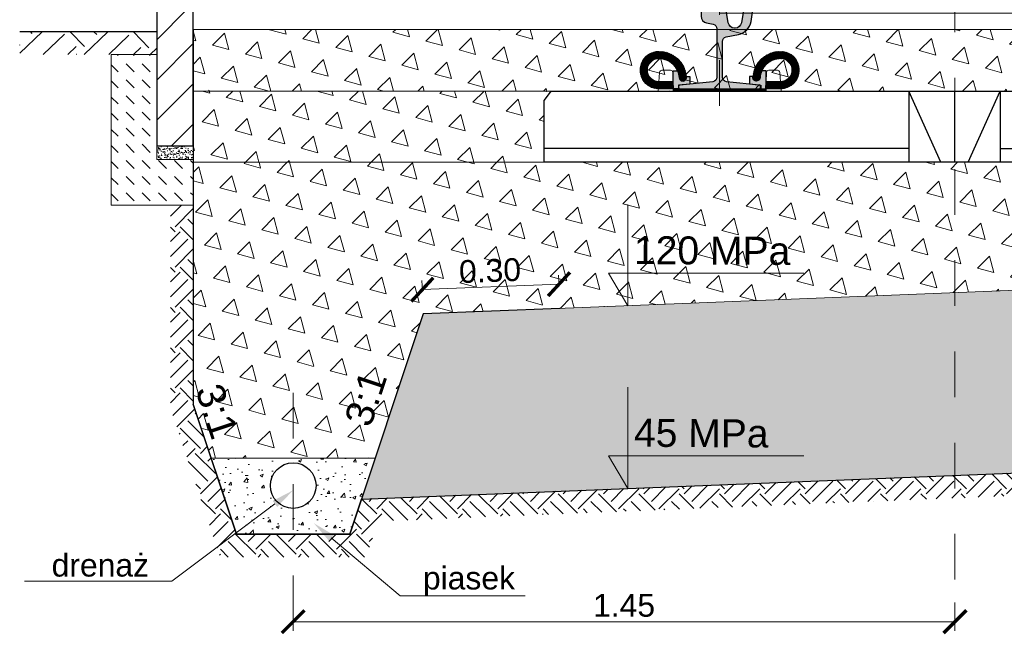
# Model space of a CAD drawing. Header units: feet. Extents: x 210.7 to 255.4, y -209.3 to -191.9.
# Tile 7 of 25: x 220.7 to 222.8, y -205.2 to -203.8. Entities that reach past the tile are written whole.
import ezdxf
from ezdxf import colors
from ezdxf.entities.mleader import LeaderData, LeaderLine
from ezdxf.math import Vec2, Vec3

# ---------------------------------------------------------------- set-up
doc = ezdxf.new("R2010")
doc.units = ezdxf.units.FT
doc.header["$MEASUREMENT"] = 0
doc.header["$PDMODE"] = 34
doc.linetypes.add('DASHDOT2', pattern=[12.7, 6.35, -3.175, 0, -3.175])
for name, color, linetype, lineweight in [('BETON kresk', 8, 'Continuous', 9), ('Drenaż', 4, 'Continuous', 25), ('Geowłóknina', 160, 'Continuous', 30), ('Kruszywo', 42, 'Continuous', 15), ('Miesz_niezw', 251, 'Continuous', 9), ('Mieszanka_niezw_0_315', 44, 'Continuous', 15), ('Opis', 7, 'Continuous', 15), ('Osie', 1, 'DASHDOT2', 13), ('oś-szyny', 1, 'DASHDOT2', 0), ('Podkład', 7, 'Continuous', 30), ('Podlew ciągły z poliuretanu', 1, 'Continuous', 9), ('Podsypka cementowo-piaskowa', 251, 'Continuous', 15), ('Podłoże gruntowe', 7, 'Continuous', 13), ('Sb3', 7, 'Continuous', 15), ('sb4', 7, 'Continuous', 15), ('Wymiar', 7, 'Continuous', 15)]:
    doc.layers.add(name, color=color, linetype=linetype, lineweight=lineweight)
for name, color, linetype in [('beton obram', 7, 'Continuous'), ('Podkadka sprężysta', 1, 'Continuous'), ('Szyna', 7, 'Continuous')]:
    doc.layers.add(name, color=color, linetype=linetype)
doc.layers.add('brudnopis', color=50, linetype='Continuous', lineweight=30, plot=False)
doc.styles.add('opis', font='arial.ttf', dxfattribs={"height": 0.05})
doc.styles.add('Opis_1_25', font='arial.ttf', dxfattribs={"height": 0.05})
doc.dimstyles.new('1_25_DK$0', dxfattribs={"dimtxt": 0.05, "dimasz": 0.05, "dimexe": 0.02, "dimexo": 0.05, "dimgap": 0.01, "dimtad": 1, "dimdec": 3, "dimzin": 3, "dimdsep": 46, "dimtxsty": 'Opis_1_25', "dimblk": 'ARCHTICK', "dimcen": 0.05, "dimclrd": 256, "dimclre": 256, "dimazin": 3, "dimtfac": 1, "dimtdec": 3, "dimtofl": 0, "dimtmove": 0, "dimatfit": 3, "dimldrblk": 'ARCHTICK', "dimfxl": 1, "dimfrac": 2, "dimtolj": 1, "dimtzin": 3, "dimlwd": -1, "dimlwe": -1, "dimarcsym": 0})
pattern_1 = [(49.99999999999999, (-12.66699392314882, -99.2298174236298), (0.07172601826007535, -0.006275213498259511), [0.0075, -0.0825]), (355, (-12.66699392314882, -99.2298174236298), (-0.0138751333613, 0.07521921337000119), [0.006, -0.066]), (100.45144446, (-12.66101675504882, -99.23034035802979), (0.0578508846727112, 0.06894399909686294), [0.006374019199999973, -0.07011421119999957]), (46.18420000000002, (-12.66699392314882, -99.2098174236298), (0.1067241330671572, -0.01655192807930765), [0.01124999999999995, -0.1237499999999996]), (96.63563549, (-12.65810024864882, -99.21119675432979), (0.09346619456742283, 0.09741186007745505), [0.0095610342, -0.105171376]), (351.1841639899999, (-12.66699392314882, -99.2098174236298), (0.09346619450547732, 0.09741186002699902), [0.009000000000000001, -0.0990000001]), (21, (-12.65699392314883, -99.2148174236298), (0.05969070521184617, -0.04026188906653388), [0.0075, -0.0825]), (326.0000000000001, (-12.65699392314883, -99.2148174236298), (0.02433153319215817, 0.0725150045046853), [0.006, -0.066]), (71.45144474, (-12.65201969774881, -99.21817258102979), (0.08402223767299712, 0.03225311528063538), [0.006374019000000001, -0.0701142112]), (37.50000000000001, (-12.66699392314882, -99.2298174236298), (0.001215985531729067, 0.03328938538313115), [0, -0.0652, 0, -0.067, 0, -0.06625]), (7.499999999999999, (-12.66699392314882, -99.2298174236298), (0.02630695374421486, 0.03944117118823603), [0, -0.0382, 0, -0.0637, 0, -0.02525]), (327.5, (-12.68929392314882, -99.2298174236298), (0.0533822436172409, -0.002255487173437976), [0, -0.025, 0, -0.078, 0, -0.1035]), (317.5, (-12.69929392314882, -99.2298174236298), (0.05831861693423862, 0.01001049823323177), [0, -0.0325, 0, -0.0518, 0, -0.0735])]
pattern_2 = [(105, (0.0009048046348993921, -3.755824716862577), (-0.07244443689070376, 0.01941142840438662), [0.03750000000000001, -0.03750000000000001]), (165, (0.0009048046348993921, -3.755824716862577), (-0.05303300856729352, -0.05303300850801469), [0.03750000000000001, -0.03750000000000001]), (45, (-0.03531741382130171, -3.746119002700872), (-0.01941142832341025, 0.07244443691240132), [0.03750000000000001, -0.03750000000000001])]

# ---------------------------------------------------------------- blocks, each defined once
blk = doc.blocks.new('_ArchTick')
at = {"color": 0, "linetype": 'ByBlock', "lineweight": 0, "const_width": 0.15}
blk.add_lwpolyline([(-0.5, -0.5), (0.5, 0.5)], dxfattribs=at)
blk = doc.blocks.new('*D38')
at = {"layer": 'DEFPOINTS', "color": 0, "lineweight": 70, "transparency": 16777216}
for p in [(221.2761956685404, -205.0726827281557), (222.7270997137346, -205.0726827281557), (221.2761956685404, -205.1650558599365)]:
    blk.add_point(p, dxfattribs=at)
at = {"layer": 'Wymiar', "transparency": 16777216}
for p, q in [((221.2761956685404, -205.1226827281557), (221.2761956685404, -205.1850558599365)), ((222.7270997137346, -205.1226827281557), (222.7270997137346, -205.1850558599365)), ((222.7270997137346, -205.1650558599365), (221.2761956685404, -205.1650558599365))]:
    blk.add_line(p, q, dxfattribs=at)
at = {"layer": 'Wymiar', "transparency": 16777216, "xscale": 0.05, "yscale": 0.05, "zscale": 0.05, "rotation": 180}
blk.add_blockref('_ArchTick', (221.2761956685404, -205.1650558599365), dxfattribs=at)
at = {"layer": 'Wymiar', "transparency": 16777216, "xscale": 0.05, "yscale": 0.05, "zscale": 0.05}
blk.add_blockref('_ArchTick', (222.7270997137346, -205.1650558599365), dxfattribs=at)
at = {"layer": 'Wymiar', "color": 0, "transparency": 16777216, "insert": (222.0016476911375, -205.1295272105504), "char_height": 0.05, "attachment_point": 5, "style": 'Opis_1_25'}
blk.add_mtext('\\A1;1.45', dxfattribs=at)
blk = doc.blocks.new('PS-60R2-SB4-1800')
h = blk.add_hatch(color=251)
edge = h.paths.add_edge_path()
edge.add_arc((-64.85020978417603, 18.20540894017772), 4.499999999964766, 4.328325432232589, 24.187061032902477, ccw=False)
edge.add_arc((-59.5653256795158, 18.60540894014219), 0.8000000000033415, 184.3283254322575, 364.3283254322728)
edge.add_arc((-64.85020978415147, 18.2054089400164), 6.099999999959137, 4.328325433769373, 5.518464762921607)
edge.add_line((-58.77848170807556, 18.79202480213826), (-58.02596563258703, 18.79189964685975))
edge.add_line((-58.02596563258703, 18.79189964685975), (-58.01851709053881, 17.15335696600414))
edge.add_line((-58.01851709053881, 17.15335696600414), (-60.51127112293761, 16.90517299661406))
edge.add_line((-60.51127112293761, 16.90517299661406), (-60.51143550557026, 16.10521954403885))
edge.add_line((-60.51143550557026, 16.10521954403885), (-61.65020978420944, 16.1054089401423))
edge.add_line((-61.65020978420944, 16.1054089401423), (-61.70545377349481, 17.70880618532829))
edge.add_line((-61.70545377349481, 17.70880618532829), (-61.70506451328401, 20.04929525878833))
edge.add_line((-61.70506451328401, 20.04929525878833), (-60.74525279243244, 20.04913562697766))
h = blk.add_hatch(color=251)
edge = h.paths.add_edge_path()
edge.add_arc((-38.14976804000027, 18.20942884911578), 4.499999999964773, 155.8129389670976, 175.6716745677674)
edge.add_arc((-43.43465214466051, 18.60942884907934), 0.8000000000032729, 175.6716745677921, 355.6716745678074, ccw=False)
edge.add_arc((-38.14976804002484, 18.20942884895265), 6.099999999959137, 174.4815352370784, 175.6716745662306, ccw=False)
edge.add_line((-44.22149611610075, 18.7960447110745), (-44.97401219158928, 18.79591955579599))
edge.add_line((-44.97401219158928, 18.79591955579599), (-44.9814607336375, 17.15737687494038))
edge.add_line((-44.9814607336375, 17.15737687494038), (-42.4887067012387, 16.90919290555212))
edge.add_line((-42.4887067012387, 16.90919290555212), (-42.48854231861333, 16.10923945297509))
edge.add_line((-42.48854231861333, 16.10923945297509), (-41.34976803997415, 16.10942884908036))
edge.add_line((-41.34976803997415, 16.10942884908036), (-41.29452405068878, 17.71282609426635))
edge.add_line((-41.29452405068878, 17.71282609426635), (-41.2949133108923, 20.0533151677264))
edge.add_line((-41.2949133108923, 20.0533151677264), (-42.25472503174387, 20.05315553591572))
h = blk.add_hatch(color=251)
edge = h.paths.add_edge_path()
edge.add_arc((38.14985109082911, 18.20942884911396), 4.499999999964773, 4.328325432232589, 24.18706103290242, ccw=False)
edge.add_arc((43.43473519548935, 18.60942884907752), 0.8000000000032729, 184.3283254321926, 364.3283254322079)
edge.add_arc((38.14985109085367, 18.20942884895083), 6.099999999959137, 4.328325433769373, 5.518464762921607)
edge.add_line((44.22157916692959, 18.79604471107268), (44.97409524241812, 18.79591955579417))
edge.add_line((44.97409524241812, 18.79591955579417), (44.98154378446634, 17.15737687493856))
edge.add_line((44.98154378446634, 17.15737687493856), (42.48878975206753, 16.9091929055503))
edge.add_line((42.48878975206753, 16.9091929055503), (42.48862536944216, 16.10923945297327))
edge.add_line((42.48862536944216, 16.10923945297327), (41.34985109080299, 16.10942884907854))
edge.add_line((41.34985109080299, 16.10942884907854), (41.29460710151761, 17.71282609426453))
edge.add_line((41.29460710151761, 17.71282609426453), (41.29499636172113, 20.05331516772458))
edge.add_line((41.29499636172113, 20.05331516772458), (42.25480808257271, 20.0531555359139))
h = blk.add_hatch(color=251)
edge = h.paths.add_edge_path()
edge.add_arc((64.85029283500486, 18.2054089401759), 4.499999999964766, 155.8129389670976, 175.6716745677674)
edge.add_arc((59.56540873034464, 18.60540894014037), 0.8000000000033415, 175.6716745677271, 355.67167456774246, ccw=False)
edge.add_arc((64.85029283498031, 18.20540894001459), 6.099999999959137, 174.4815352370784, 175.6716745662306, ccw=False)
edge.add_line((58.77856475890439, 18.79202480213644), (58.02604868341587, 18.79189964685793))
edge.add_line((58.02604868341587, 18.79189964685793), (58.01860014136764, 17.15335696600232))
edge.add_line((58.01860014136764, 17.15335696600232), (60.51135417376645, 16.90517299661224))
edge.add_line((60.51135417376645, 16.90517299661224), (60.5115185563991, 16.10521954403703))
edge.add_line((60.5115185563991, 16.10521954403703), (61.65029283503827, 16.10540894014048))
edge.add_line((61.65029283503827, 16.10540894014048), (61.70553682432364, 17.70880618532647))
edge.add_line((61.70553682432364, 17.70880618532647), (61.70514756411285, 20.04929525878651))
edge.add_line((61.70514756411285, 20.04929525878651), (60.74533584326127, 20.04913562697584))
at = {"layer": 'Podkadka sprężysta'}
h = blk.add_hatch(dxfattribs=at)
h.set_pattern_fill('ANSI37', color=256, angle=0.009529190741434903, style=0)
h.set_pattern_definition([(45.00952919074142, (-51.49991694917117, 15.60774071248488), (-0.08840304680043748, 0.08837364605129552), []), (135.0095291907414, (-51.49991694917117, 15.60774071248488), (-0.08837364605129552, -0.08840304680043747), [])])
h.paths.add_polyline_path([(-61.63283859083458, 15.60605544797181), (-61.65020978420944, 16.1054089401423), (-41.34976803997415, 16.10942884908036), (-41.36699530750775, 15.60942597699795)])
h = blk.add_hatch(dxfattribs=at)
h.set_pattern_fill('ANSI37', color=256, scale=100, style=0)
h.set_pattern_definition([(134.9904708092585, (51.5, 15.60774071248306), (0.08840304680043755, 0.08837364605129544), []), (44.99047080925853, (51.5, 15.60774071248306), (0.08837364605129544, -0.08840304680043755), [])])
h.paths.add_polyline_path([(61.63292164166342, 15.60605544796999), (61.65029283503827, 16.10540894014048), (41.34985109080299, 16.10942884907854), (41.36707835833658, 15.60942597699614)])
at = {"layer": 'sb4'}
h = blk.add_hatch(dxfattribs=at)
h.set_pattern_fill('ANSI31', color=256, angle=0.009529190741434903, style=0)
h.set_pattern_definition([(134.9904708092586, (-92.79758262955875, -4.70838610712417), (0.08840304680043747, 0.08837364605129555), [])])
edge = h.paths.add_edge_path()
edge.add_line((-61.65020978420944, 16.1054089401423), (-64.85020978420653, 16.1054089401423))
edge.add_arc((-64.8502097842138, 20.20540894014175), 4.099999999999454, 90.00000000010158, 270.00000000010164, ccw=False)
edge.add_arc((-64.85020978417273, 18.20540894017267), 6.099999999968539, 4.328325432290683, 90.00000000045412, ccw=False)
edge.add_arc((-59.5653256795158, 18.60540894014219), 0.8000000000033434, -175.67167456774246, 4.328325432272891, ccw=False)
edge.add_arc((-64.85020978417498, 18.20540894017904), 4.499999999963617, 4.328325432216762, 90.00000000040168)
edge.add_arc((-64.85020978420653, 20.20540894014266), 2.5, 90, 270)
edge.add_line((-64.85020978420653, 17.70540894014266), (-61.70580229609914, 17.70347502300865))
edge.add_line((-61.70580229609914, 17.70347502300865), (-61.65020978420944, 16.1054089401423))
h = blk.add_hatch(dxfattribs=at)
h.set_pattern_fill('ANSI31', color=256, angle=0.009529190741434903, style=0)
h.set_pattern_definition([(45.00952919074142, (-10.20239519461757, -4.704366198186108), (-0.08840304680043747, 0.08837364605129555), [])])
edge = h.paths.add_edge_path()
edge.add_line((-41.34976803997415, 16.10942884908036), (-38.14976803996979, 16.10942884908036))
edge.add_arc((-38.14976803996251, 20.2094288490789), 4.099999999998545, 269.9999999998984, 449.9999999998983)
edge.add_arc((-38.14976804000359, 18.20942884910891), 6.099999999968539, 89.99999999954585, 175.6716745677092)
edge.add_arc((-43.43465214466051, 18.60942884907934), 0.8000000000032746, 175.6716745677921, 355.6716745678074)
edge.add_arc((-38.14976804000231, 18.20942884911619), 4.499999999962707, 89.9999999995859, 175.6716745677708, ccw=False)
edge.add_arc((-38.14976803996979, 20.2094288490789), 2.5, -90, 90, ccw=False)
edge.add_line((-38.14976803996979, 17.7094288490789), (-41.29470646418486, 17.70753173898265))
edge.add_line((-41.29470646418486, 17.70753173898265), (-41.34976803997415, 16.10942884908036))
h = blk.add_hatch(dxfattribs=at)
h.set_pattern_fill('ANSI31', color=256, angle=0.009529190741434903, style=0)
h.set_pattern_definition([(134.9904708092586, (10.2024782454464, -4.704366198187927), (0.08840304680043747, 0.08837364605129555), [])])
edge = h.paths.add_edge_path()
edge.add_line((41.34985109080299, 16.10942884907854), (38.14985109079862, 16.10942884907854))
edge.add_arc((38.14985109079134, 20.20942884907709), 4.099999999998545, 90.00000000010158, 270.00000000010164, ccw=False)
edge.add_arc((38.14985109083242, 18.20942884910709), 6.099999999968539, 4.328325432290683, 90.00000000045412, ccw=False)
edge.add_arc((43.43473519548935, 18.60942884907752), 0.8000000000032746, -175.67167456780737, 4.328325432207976, ccw=False)
edge.add_arc((38.14985109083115, 18.20942884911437), 4.499999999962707, 4.328325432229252, 90.00000000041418)
edge.add_arc((38.14985109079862, 20.20942884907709), 2.5, 90, 270)
edge.add_line((38.14985109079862, 17.70942884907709), (41.29478951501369, 17.70753173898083))
edge.add_line((41.29478951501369, 17.70753173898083), (41.34985109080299, 16.10942884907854))
h = blk.add_hatch(dxfattribs=at)
h.set_pattern_fill('ANSI31', color=256, angle=0.009529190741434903, style=0)
h.set_pattern_definition([(45.00952919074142, (92.79766568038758, -4.708386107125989), (-0.08840304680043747, 0.08837364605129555), [])])
edge = h.paths.add_edge_path()
edge.add_line((61.65029283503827, 16.10540894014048), (64.85029283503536, 16.10540894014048))
edge.add_arc((64.85029283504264, 20.20540894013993), 4.099999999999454, 269.9999999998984, 449.9999999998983)
edge.add_arc((64.85029283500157, 18.20540894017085), 6.099999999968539, 89.9999999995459, 175.6716745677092)
edge.add_arc((59.56540873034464, 18.60540894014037), 0.8000000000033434, 175.6716745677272, 355.6716745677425)
edge.add_arc((64.85029283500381, 18.20540894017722), 4.499999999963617, 89.99999999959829, 175.6716745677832, ccw=False)
edge.add_arc((64.85029283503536, 20.20540894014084), 2.5, -90, 90, ccw=False)
edge.add_line((64.85029283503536, 17.70540894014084), (61.70588534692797, 17.70347502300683))
edge.add_line((61.70588534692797, 17.70347502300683), (61.65029283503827, 16.10540894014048))
at = {"layer": 'Szyna'}
h = blk.add_hatch(color=256, dxfattribs=at)
edge = h.paths.add_edge_path()
edge.add_arc((-54.07513544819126, 32.0297057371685), 1.499999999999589, 180.0000026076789, 258.6900701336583)
edge.add_line((-54.36930958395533, 30.5588347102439), (-52.90401923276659, 30.26577670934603))
edge.add_arc((-53.10013532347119, 29.28519602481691), 0.9999999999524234, 2.595729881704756e-06, 78.69007012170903, ccw=False)
edge.add_line((-52.10013532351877, 29.28519607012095), (-52.10013483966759, 18.64498753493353))
edge.add_arc((-53.10013483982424, 18.64498748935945), 1.000000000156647, -84.2894042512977, 2.611202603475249e-06, ccw=False)
edge.add_line((-53.00063107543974, 17.64995030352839), (-60.22998587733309, 16.92701449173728))
edge.add_arc((-60.20013474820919, 16.62850333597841), 0.3000000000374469, 95.71059571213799, 180.0000025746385)
edge.add_line((-60.50013474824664, 16.62850332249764), (-60.5001347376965, 16.3999995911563))
edge.add_arc((-60.20013473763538, 16.39999960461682), 0.3000000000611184, 180.0000025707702, 270.0000025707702)
edge.add_line((-60.20013472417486, 16.09999960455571), (-42.80013472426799, 16.1000003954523))
edge.add_arc((-42.80013473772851, 16.40000039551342), 0.3000000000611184, 270.0000025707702, 360.0000025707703)
edge.add_line((-42.50013473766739, 16.40000040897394), (-42.50013474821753, 16.62850414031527))
edge.add_arc((-42.80013474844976, 16.62850412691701), 0.3000000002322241, 2.558879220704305e-06, 84.28940942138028)
edge.add_line((-42.77028364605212, 16.92701528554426), (-49.99963851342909, 17.64995044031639))
edge.add_arc((-49.90013483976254, 18.64498763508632), 1.000000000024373, 180.0000026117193, 264.28940947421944, ccw=False)
edge.add_line((-50.90013483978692, 18.64498758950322), (-50.90013519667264, 26.49519612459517))
edge.add_arc((-49.90013519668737, 26.49519617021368), 0.9999999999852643, 101.30993508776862, 180.0000026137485, ccw=False)
edge.add_line((-50.0962513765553, 27.47577683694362), (-47.38879003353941, 28.0172692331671))
edge.add_arc((-48.07519666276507, 31.44930156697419), 3.500000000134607, 281.3099350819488, 350.5376803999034)
edge.add_line((-44.6228179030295, 30.87390526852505), (-44.28216873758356, 32.91780083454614))
edge.add_arc((-44.77536570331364, 33.00000030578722), 0.5000000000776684, 350.5376803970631, 450.000002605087)
edge.add_line((-44.77536572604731, 33.50000030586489), (-45.99262867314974, 33.50000025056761))
edge.add_arc((-45.99262865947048, 33.20000025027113), 0.3000000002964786, 90.00000261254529, 170.5376804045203)
edge.add_line((-46.28854683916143, 33.24931993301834), (-46.7379117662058, 30.55312961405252))
edge.add_arc((-48.09913539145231, 30.78000015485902), 1.380000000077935, 270.0000025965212, 350.5376803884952, ccw=False)
edge.add_line((-48.09913532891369, 29.40000015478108), (-48.25113532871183, 29.40000014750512))
edge.add_arc((-48.2511353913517, 30.78000014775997), 1.380000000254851, 189.4623248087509, 270.00000260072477, ccw=False)
edge.add_line((-49.61235899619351, 30.55312948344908), (-49.98892671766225, 32.81253518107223))
edge.add_arc((-51.27123880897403, 32.59881643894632), 1.300000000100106, 9.462324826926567, 76.81804508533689)
edge.add_arc((-52.79913517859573, 26.07535626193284), 7.999999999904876, 76.81804506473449, 86.81323531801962)
edge.add_arc((-54.02213417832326, 4.109376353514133), 29.99999999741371, 86.81323532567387, 90.3828454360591)
edge.add_arc((-54.16913517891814, 26.10888522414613), 8.000000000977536, 90.38284543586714, 96.93827769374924)
edge.add_arc((-55.07513551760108, 33.55396167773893), 0.500000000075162, 96.93827769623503, 180.000002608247)
edge.add_line((-55.57513551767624, 33.55396165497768), (-55.57513544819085, 32.02970566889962))
h = blk.add_hatch(color=256, dxfattribs=at)
edge = h.paths.add_edge_path()
edge.add_arc((54.0752184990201, 32.02970573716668), 1.499999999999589, 281.30992986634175, 359.99999739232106, ccw=False)
edge.add_line((54.36939263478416, 30.55883471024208), (52.90410228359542, 30.26577670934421))
edge.add_arc((53.10021837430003, 29.28519602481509), 0.9999999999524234, 101.3099298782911, 179.99999740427)
edge.add_line((52.10021837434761, 29.28519607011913), (52.10021789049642, 18.64498753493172))
edge.add_arc((53.10021789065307, 18.64498748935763), 1.000000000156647, 179.9999973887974, 264.2894042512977)
edge.add_line((53.00071412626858, 17.64995030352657), (60.23006892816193, 16.92701449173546))
edge.add_arc((60.20021779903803, 16.62850333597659), 0.3000000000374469, -2.574638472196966e-06, 84.289404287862, ccw=False)
edge.add_line((60.50021779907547, 16.62850332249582), (60.50021778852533, 16.39999959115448))
edge.add_arc((60.20021778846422, 16.399999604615), 0.3000000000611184, 269.9999974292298, 359.9999974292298, ccw=False)
edge.add_line((60.20021777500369, 16.09999960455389), (42.80021777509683, 16.10000039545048))
edge.add_arc((42.80021778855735, 16.4000003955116), 0.3000000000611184, 179.9999974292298, 269.9999974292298, ccw=False)
edge.add_line((42.50021778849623, 16.40000040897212), (42.50021779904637, 16.62850414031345))
edge.add_arc((42.80021779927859, 16.62850412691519), 0.3000000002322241, 95.71059057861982, 179.9999974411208, ccw=False)
edge.add_line((42.77036669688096, 16.92701528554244), (49.99972156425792, 17.64995044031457))
edge.add_arc((49.90021789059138, 18.6449876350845), 1.000000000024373, 275.7105905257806, 359.9999973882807)
edge.add_line((50.90021789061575, 18.6449875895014), (50.90021824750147, 26.49519612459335))
edge.add_arc((49.90021824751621, 26.49519617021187), 0.9999999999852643, 359.9999973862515, 438.6900649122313)
edge.add_line((50.09633442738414, 27.4757768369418), (47.38887308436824, 28.01726923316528))
edge.add_arc((48.0752797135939, 31.44930156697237), 3.500000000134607, 189.4623196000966, 258.69006491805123, ccw=False)
edge.add_line((44.62290095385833, 30.87390526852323), (44.2822517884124, 32.91780083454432))
edge.add_arc((44.77544875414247, 33.0000003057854), 0.5000000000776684, 89.99999739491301, 189.4623196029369, ccw=False)
edge.add_line((44.77544877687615, 33.50000030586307), (45.99271172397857, 33.50000025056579))
edge.add_arc((45.99271171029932, 33.20000025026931), 0.3000000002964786, 9.462319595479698, 89.99999738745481, ccw=False)
edge.add_line((46.28862988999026, 33.24931993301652), (46.73799481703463, 30.5531296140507))
edge.add_arc((48.09921844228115, 30.7800001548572), 1.380000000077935, 189.4623196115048, 269.9999974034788)
edge.add_line((48.09921837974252, 29.40000015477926), (48.25121837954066, 29.40000014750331))
edge.add_arc((48.25121844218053, 30.78000014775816), 1.380000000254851, 269.9999973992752, 350.5376751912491)
edge.add_line((49.61244204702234, 30.55312948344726), (49.98900976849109, 32.81253518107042))
edge.add_arc((51.27132185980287, 32.5988164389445), 1.300000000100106, 103.1819549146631, 170.5376751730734, ccw=False)
edge.add_arc((52.79921822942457, 26.07535626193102), 7.999999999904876, 93.18676468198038, 103.18195493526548, ccw=False)
edge.add_arc((54.02221722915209, 4.109376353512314), 29.99999999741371, 89.61715456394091, 93.18676467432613, ccw=False)
edge.add_arc((54.16921822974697, 26.10888522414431), 8.000000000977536, 83.06172230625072, 89.61715456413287, ccw=False)
edge.add_arc((55.07521856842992, 33.55396167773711), 0.500000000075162, -2.6082469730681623e-06, 83.06172230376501, ccw=False)
edge.add_line((55.57521856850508, 33.55396165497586), (55.57521849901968, 32.0297056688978))
for p, q in [((-61.63283859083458, 15.60605544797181), (-64.95012177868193, 15.60550373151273)), ((-60.51162242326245, 16.90321591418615), (-60.51145789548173, 16.10624195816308)), ((-42.4887067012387, 16.90919290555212), (-42.48854231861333, 16.10923945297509)), ((42.48878975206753, 16.9091929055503), (42.48862536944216, 16.10923945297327)), ((60.51170547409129, 16.90321591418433), (60.51154094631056, 16.10624195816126))]:
    blk.add_line(p, q)
for points in [[(-60.74525279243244, 20.04913562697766, -0.08686759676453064), (-60.36304403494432, 18.54503158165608, 1.000000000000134), (-58.76760732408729, 18.66578629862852, 0.005193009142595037), (-58.77848170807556, 18.79202480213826), (-58.02596563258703, 18.79189964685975), (-58.01851709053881, 17.15335696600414), (-60.51127112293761, 16.90517299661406), (-60.51143550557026, 16.10521954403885), (-61.65020978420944, 16.1054089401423), (-61.70545377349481, 17.70880618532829), (-61.70506451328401, 20.04929525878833)], [(-42.25472503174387, 20.05315553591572, 0.08686759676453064), (-42.63693378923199, 18.54905149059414, -1.000000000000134), (-44.23237050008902, 18.66980620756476, -0.005193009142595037), (-44.22149611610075, 18.7960447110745), (-44.97401219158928, 18.79591955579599), (-44.9814607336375, 17.15737687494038), (-42.4887067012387, 16.90919290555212), (-42.48854231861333, 16.10923945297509), (-41.34976803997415, 16.10942884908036), (-41.29452405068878, 17.71282609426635), (-41.2949133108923, 20.0533151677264)], [(42.25480808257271, 20.0531555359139, -0.08686759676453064), (42.63701684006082, 18.54905149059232, 1.000000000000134), (44.23245355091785, 18.66980620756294, 0.005193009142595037), (44.22157916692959, 18.79604471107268), (44.97409524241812, 18.79591955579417), (44.98154378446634, 17.15737687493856), (42.48878975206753, 16.9091929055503), (42.48862536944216, 16.10923945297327), (41.34985109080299, 16.10942884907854), (41.29460710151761, 17.71282609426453), (41.29499636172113, 20.05331516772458)], [(60.74533584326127, 20.04913562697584, 0.08686759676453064), (60.36312708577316, 18.54503158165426, -1.000000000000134), (58.76769037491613, 18.6657862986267, -0.005193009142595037), (58.77856475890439, 18.79202480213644), (58.02604868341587, 18.79189964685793), (58.01860014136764, 17.15335696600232), (60.51135417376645, 16.90517299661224), (60.5115185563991, 16.10521954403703), (61.65029283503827, 16.10540894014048), (61.70553682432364, 17.70880618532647), (61.70514756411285, 20.04929525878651)]]:
    blk.add_lwpolyline(points, format="xyb", close=True)
at = {"layer": 'brudnopis', "lineweight": 0, "ltscale": 5}
for p, q in [((-51.50000000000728, 32.69999960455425), (51.50008305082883, 32.69999960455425)), ((-49.97017078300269, 32.69999960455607), (-49.97017078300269, 34.10870663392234)), ((49.97025383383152, 32.69999960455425), (49.97025383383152, 34.10870663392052))]:
    blk.add_line(p, q, dxfattribs=at)
at = {"layer": 'oś-szyny', "ltscale": 0.002}
for p, q in [((-51.5, 12.34887240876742), (-51.5, 39.15927775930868)), ((51.50008305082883, 12.3488724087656), (51.50008305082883, 39.15927775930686))]:
    blk.add_line(p, q, dxfattribs=at)
at = {"layer": 'Podkadka sprężysta'}
for points in [[(-61.63283859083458, 15.60605544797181), (-61.65020978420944, 16.1054089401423), (-41.34976803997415, 16.10942884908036), (-41.36699530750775, 15.60942597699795)], [(61.63292164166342, 15.60605544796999), (61.65029283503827, 16.10540894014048), (41.34985109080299, 16.10942884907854), (41.36707835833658, 15.60942597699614)]]:
    blk.add_lwpolyline(points, close=True, dxfattribs=at)
at = {"layer": 'Podkład', "ltscale": 5}
for p, q in [((-88.5, 15.60000000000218), (-90, 13.60000000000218)), ((88.50000000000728, 15.60000000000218), (-88.49999999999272, 15.60000000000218)), ((-10, 15.60000000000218), (-10, 1.818989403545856e-12)), ((-3, 1.818989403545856e-12), (-10, 15.60000000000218)), ((0, 15.60000000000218), (0, 1.818989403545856e-12)), ((0, 15.60000000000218), (0, 1.818989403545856e-12)), ((3, 1.818989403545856e-12), (10, 15.60000000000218)), ((10, 15.60000000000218), (10, 1.818989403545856e-12)), ((88.5, 15.60000000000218), (90, 13.60000000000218)), ((-90, 1.818989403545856e-12), (-90, 13.60000000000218)), ((90, 1.818989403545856e-12), (90, 13.60000000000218)), ((-10, 3.000000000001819), (-90, 3.000000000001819)), ((10, 3.000000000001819), (89.99999999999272, 3.000000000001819)), ((-89.99999999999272, 0), (89.99999999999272, 1.818989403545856e-12))]:
    blk.add_line(p, q, dxfattribs=at)
at = {"layer": 'Sb3'}
for points in [[(-61.63283859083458, 15.60605544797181), (-61.77465327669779, 19.6826699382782, 0.4041133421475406), (-62.27443416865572, 20.1652867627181), (-64.16259709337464, 20.16497273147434, 0.3936855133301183), (-64.6612744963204, 19.70015658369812), (-64.95012177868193, 15.60550373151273)], [(61.63292164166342, 15.60605544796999), (61.77473632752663, 19.68266993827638, -0.4041133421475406), (62.27451721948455, 20.16528676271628), (64.16268014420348, 20.16497273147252, -0.3936855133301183), (64.66135754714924, 19.7001565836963), (64.95020482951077, 15.60550373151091)]]:
    blk.add_lwpolyline(points, format="xyb", close=True, dxfattribs=at)
for points in [[(-41.36699530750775, 15.60942597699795), (-41.22653663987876, 19.68608741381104, -0.4041133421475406), (-40.72691630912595, 20.16887045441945), (-38.8387533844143, 20.16918448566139, -0.3936855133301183), (-38.33992139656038, 19.70453423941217), (-38.04971211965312, 15.60997769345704), (-41.36699530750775, 15.60942597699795)], [(41.36707835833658, 15.60942597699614), (41.22661969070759, 19.68608741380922, 0.4041133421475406), (40.72699935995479, 20.16887045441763), (38.83883643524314, 20.16918448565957, 0.3936855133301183), (38.34000444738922, 19.70453423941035), (38.04979517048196, 15.60997769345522), (41.36707835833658, 15.60942597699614)]]:
    blk.add_lwpolyline(points, format="xyb", dxfattribs=at)
at = {"layer": 'sb4'}
for points in [[(-61.65020978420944, 16.1054089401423), (-64.85020978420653, 16.1054089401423, -1), (-64.85020978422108, 24.30540894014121, -0.3922565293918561), (-58.76760732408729, 18.66578629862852, -1.000000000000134), (-60.36304403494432, 18.54503158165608, 0.3922565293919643), (-64.85020978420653, 22.70540894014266, 0.9999999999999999), (-64.85020978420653, 17.70540894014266), (-61.70580229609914, 17.70347502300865)], [(-41.34976803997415, 16.10942884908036), (-38.14976803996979, 16.10942884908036, 1), (-38.14976803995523, 24.30942884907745, 0.3922565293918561), (-44.23237050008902, 18.66980620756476, 1.000000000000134), (-42.63693378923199, 18.54905149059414, -0.3922565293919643), (-38.14976803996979, 22.7094288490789, -0.9999999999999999), (-38.14976803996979, 17.7094288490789), (-41.29470646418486, 17.70753173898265)], [(41.34985109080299, 16.10942884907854), (38.14985109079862, 16.10942884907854, -1), (38.14985109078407, 24.30942884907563, -0.3922565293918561), (44.23245355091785, 18.66980620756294, -1.000000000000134), (42.63701684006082, 18.54905149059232, 0.3922565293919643), (38.14985109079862, 22.70942884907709, 0.9999999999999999), (38.14985109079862, 17.70942884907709), (41.29478951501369, 17.70753173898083)], [(61.65029283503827, 16.10540894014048), (64.85029283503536, 16.10540894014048, 1), (64.85029283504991, 24.30540894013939, 0.3922565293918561), (58.76769037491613, 18.6657862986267, 1.000000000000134), (60.36312708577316, 18.54503158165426, -0.3922565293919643), (64.85029283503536, 22.70540894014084, -0.9999999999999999), (64.85029283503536, 17.70540894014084), (61.70588534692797, 17.70347502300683)]]:
    blk.add_lwpolyline(points, format="xyb", close=True, dxfattribs=at)
for points in [[(-61.70527135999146, 17.70351183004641), (-61.65020978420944, 16.1054089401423)], [(-41.29470646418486, 17.70753173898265), (-41.34976803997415, 16.10942884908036)]]:
    blk.add_lwpolyline(points, dxfattribs=at)
at = {"layer": 'Szyna'}
for points in [[(-55.57513544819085, 32.02970566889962, 0.3575107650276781), (-54.36930958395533, 30.5588347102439), (-52.90401923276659, 30.26577670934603, -0.3575107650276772), (-52.10013532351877, 29.28519607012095), (-52.10013483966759, 18.64498753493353, -0.3853135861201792), (-53.00063107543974, 17.64995030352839), (-60.22998587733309, 16.92701449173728, 0.3853135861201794), (-60.50013474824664, 16.62850332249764), (-60.5001347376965, 16.3999995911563, 0.414213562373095), (-60.20013472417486, 16.09999960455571), (-42.80013472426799, 16.1000003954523, 0.414213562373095), (-42.50013473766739, 16.40000040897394), (-42.50013474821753, 16.62850414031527, 0.3853135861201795), (-42.77028364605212, 16.92701528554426), (-49.99963851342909, 17.64995044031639, -0.385313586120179), (-50.90013483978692, 18.64498758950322), (-50.90013519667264, 26.49519612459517, -0.357510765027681), (-50.0962513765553, 27.47577683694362), (-47.38879003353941, 28.0172692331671, 0.3115981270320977), (-44.6228179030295, 30.87390526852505), (-44.28216873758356, 32.91780083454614, 0.4634545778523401), (-44.77536572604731, 33.50000030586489), (-45.99262867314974, 33.50000025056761, 0.3666293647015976), (-46.28854683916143, 33.24931993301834), (-46.7379117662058, 30.55312961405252, -0.3666293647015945), (-48.09913532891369, 29.40000015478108), (-48.25113532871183, 29.40000014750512, -0.3666293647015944), (-49.61235899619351, 30.55312948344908), (-49.98892671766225, 32.81253518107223), (-49.98892671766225, 32.81253518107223, 0.3026593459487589), (-50.97478130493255, 33.86456244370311, 0.04363991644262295), (-52.35440826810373, 34.06298532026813, 0.01557662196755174), (-54.22259008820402, 34.10870663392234), (-54.22259008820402, 34.10870663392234, 0.02861127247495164), (-55.13553554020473, 34.05030010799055, 0.3791741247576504), (-55.57513551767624, 33.55396165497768)], [(55.57521849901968, 32.0297056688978, -0.3575107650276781), (54.36939263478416, 30.55883471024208), (52.90410228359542, 30.26577670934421, 0.3575107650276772), (52.10021837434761, 29.28519607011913), (52.10021789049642, 18.64498753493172, 0.3853135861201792), (53.00071412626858, 17.64995030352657), (60.23006892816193, 16.92701449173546, -0.3853135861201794), (60.50021779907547, 16.62850332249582), (60.50021778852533, 16.39999959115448, -0.414213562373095), (60.20021777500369, 16.09999960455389), (42.80021777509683, 16.10000039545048, -0.414213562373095), (42.50021778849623, 16.40000040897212), (42.50021779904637, 16.62850414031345, -0.3853135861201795), (42.77036669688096, 16.92701528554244), (49.99972156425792, 17.64995044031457, 0.385313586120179), (50.90021789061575, 18.6449875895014), (50.90021824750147, 26.49519612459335, 0.357510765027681), (50.09633442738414, 27.4757768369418), (47.38887308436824, 28.01726923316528, -0.3115981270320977), (44.62290095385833, 30.87390526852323), (44.2822517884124, 32.91780083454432, -0.4634545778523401), (44.77544877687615, 33.50000030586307), (45.99271172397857, 33.50000025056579, -0.3666293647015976), (46.28862988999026, 33.24931993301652), (46.73799481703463, 30.5531296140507, 0.3666293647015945), (48.09921837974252, 29.40000015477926), (48.25121837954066, 29.40000014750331, 0.3666293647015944), (49.61244204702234, 30.55312948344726), (49.98900976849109, 32.81253518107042), (49.98900976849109, 32.81253518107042, -0.3026593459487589), (50.97486435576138, 33.86456244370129, -0.04363991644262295), (52.35449131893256, 34.06298532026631, -0.01557662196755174), (54.22267313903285, 34.10870663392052), (54.22267313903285, 34.10870663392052, -0.02861127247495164), (55.13561859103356, 34.05030010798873, -0.3791741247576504), (55.57521856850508, 33.55396165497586)]]:
    blk.add_lwpolyline(points, format="xyb", close=True, dxfattribs=at)
blk = doc.blocks.new('*D39')
at = {"layer": 'DEFPOINTS', "color": 0, "lineweight": 70, "transparency": 16777216}
for p in [(221.8589715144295, -204.425098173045), (221.5613409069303, -204.4903305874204), (221.8611011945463, -204.4783401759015)]:
    blk.add_point(p, dxfattribs=at)
at = {"layer": 'Wymiar', "transparency": 16777216}
for p, q in [((221.8591027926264, -204.4283801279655), (221.8581721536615, -204.4051141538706)), ((221.5593425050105, -204.4403705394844), (221.5584118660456, -204.4171045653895)), ((221.5592112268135, -204.4370885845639), (221.8589715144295, -204.425098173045))]:
    blk.add_line(p, q, dxfattribs=at)
at = {"layer": 'Wymiar', "transparency": 16777216, "xscale": 0.05, "yscale": 0.05, "zscale": 0.05}
for p, rotation in [((221.5592112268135, -204.4370885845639), 182.2906100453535), ((221.8589715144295, -204.425098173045), 2.290610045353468)]:
    blk.add_blockref('_ArchTick', p, dxfattribs=dict(at, rotation=rotation))
at = {"layer": 'Wymiar', "color": 0, "transparency": 16777216, "insert": (221.7076706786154, -204.3955760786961), "char_height": 0.05, "attachment_point": 5, "rotation": 2.290610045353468, "style": 'Opis_1_25'}
blk.add_mtext('\\A1;0.30', dxfattribs=at)

msp = doc.modelspace()

# ---------------------------------------------------------------- hatches: boundary and pattern name
at = {"ltscale": 5}
h = msp.add_hatch(dxfattribs=at)
h.set_pattern_fill('EARTH', color=3, scale=0.4, angle=43.85423716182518)
h.set_pattern_definition([(43.85423716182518, (1.600356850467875, -0.005000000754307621), (0.002827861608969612, 0.141393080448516), [0.1, -0.1]), (43.85423716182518, (1.574375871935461, 0.02204142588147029), (0.002827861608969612, 0.141393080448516), [0.1, -0.1]), (43.85423716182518, (1.548394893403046, 0.04908285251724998), (0.002827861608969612, 0.141393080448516), [0.1, -0.1]), (133.8542371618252, (1.548748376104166, 0.06675698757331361), (-0.141393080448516, 0.002827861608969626), [0.1, -0.1]), (133.8542371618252, (1.575789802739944, 0.09273796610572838), (-0.141393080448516, 0.002827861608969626), [0.1, -0.1]), (133.8542371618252, (1.602831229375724, 0.1187189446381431), (-0.141393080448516, 0.002827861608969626), [0.1, -0.1])])
h.paths.add_polyline_path([(220.977099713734, -203.8717364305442), (220.9770997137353, -203.9217364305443), (220.676551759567, -203.9217364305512), (220.6765517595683, -203.8717364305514)])
at = {"layer": 'BETON kresk'}
h = msp.add_hatch(dxfattribs=at)
h.set_pattern_fill('ANSI31', color=256, scale=0.5)
h.set_pattern_definition([(45, (-16.42532998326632, -94.72078291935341), (-0.04419417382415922, 0.04419417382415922), [])])
h.paths.add_polyline_path([(221.0570997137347, -203.8217364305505), (220.9770997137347, -203.8217364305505), (220.9770997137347, -204.1217364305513), (221.0570997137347, -204.1217364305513)])
at = {"layer": 'Kruszywo'}
h = msp.add_hatch(dxfattribs=at)
h.set_pattern_fill('AR-CONC', color=256, scale=0.01, style=0)
h.set_pattern_definition(pattern_1)
edge = h.paths.add_edge_path()
edge.add_arc((221.2761956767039, -204.8666993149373), 0.05000000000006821, 450.00000467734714, 539.9999999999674, ccw=False)
edge.add_line((221.2761956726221, -204.8166993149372), (221.2761956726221, -204.8066993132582))
edge.add_line((221.2761956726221, -204.8066993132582), (221.0965066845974, -204.8066993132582))
edge.add_line((221.0965066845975, -204.8066993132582), (221.1520108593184, -204.973211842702))
edge.add_line((221.1520108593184, -204.973211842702), (221.2761956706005, -204.973211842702))
edge.add_line((221.2761956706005, -204.973211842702), (221.2761956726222, -204.9166993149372))
edge.add_arc((221.2761956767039, -204.8666993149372), 0.05000000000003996, 180.0000000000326, 269.99999532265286, ccw=False)
h = msp.add_hatch(dxfattribs=at)
h.set_pattern_fill('AR-CONC', color=256, scale=0.01, style=0)
h.set_pattern_definition(pattern_1)
edge = h.paths.add_edge_path()
edge.add_arc((221.2761956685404, -204.8666993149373), 0.05000000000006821, 360.0000000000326, 449.9999953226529)
edge.add_line((221.2761956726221, -204.8166993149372), (221.2761956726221, -204.8066993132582))
edge.add_line((221.2761956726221, -204.8066993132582), (221.4558846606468, -204.8066993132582))
edge.add_line((221.4558846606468, -204.8066993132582), (221.4003804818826, -204.973211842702))
edge.add_line((221.4003804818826, -204.973211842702), (221.2761956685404, -204.973211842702))
edge.add_line((221.2761956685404, -204.973211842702), (221.2761956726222, -204.9166993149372))
edge.add_arc((221.2761956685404, -204.8666993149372), 0.05000000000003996, 270.0000046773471, 359.9999999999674)
at = {"layer": 'Miesz_niezw'}
h = msp.add_hatch(dxfattribs=at)
h.set_pattern_fill('TRIANG', color=256, scale=0.2, angle=45)
h.set_pattern_definition([(105, (9.684159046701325, -3.755824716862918), (-0.07244443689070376, 0.01941142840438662), [0.03750000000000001, -0.03750000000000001]), (165, (9.684159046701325, -3.755824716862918), (-0.05303300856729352, -0.05303300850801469), [0.03750000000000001, -0.03750000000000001]), (45, (9.647936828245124, -3.746119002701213), (-0.01941142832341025, 0.07244443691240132), [0.03750000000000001, -0.03750000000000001])])
h.paths.add_polyline_path([(223.9261949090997, -203.8666622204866), (221.0570997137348, -203.8666622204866), (221.0571028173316, -204.0017471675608), (223.9261949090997, -204.0017471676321)])
h = msp.add_hatch(dxfattribs=at)
h.set_pattern_fill('TRIANG', color=256, scale=0.2, angle=45)
h.set_pattern_definition(pattern_2)
h.paths.add_polyline_path([(221.0570997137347, -204.0018105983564), (221.0570997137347, -204.1577364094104), (221.8261953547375, -204.1577364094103), (221.8261953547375, -204.0217364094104), (221.8411953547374, -204.0017364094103)])
h = msp.add_hatch(dxfattribs=at)
h.set_pattern_fill('TRIANG', color=256, scale=0.2, angle=45)
h.set_pattern_definition(pattern_2)
h.paths.add_polyline_path([(221.0570997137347, -204.1578105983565), (221.0570997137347, -204.6884784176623), (221.0965066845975, -204.8066993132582), (221.4558846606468, -204.8066993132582), (221.5613409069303, -204.4903305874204), (223.9261949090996, -204.3957364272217), (223.9261949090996, -204.1577364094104)])
at = {"layer": 'Mieszanka_niezw_0_315', "ltscale": 10}
h = msp.add_hatch(dxfattribs=at)
h.set_pattern_fill('AR-CONC', color=256, scale=0.01, style=0)
h.set_pattern_definition([(49.99999999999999, (0, 0), (0.07172601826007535, -0.006275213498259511), [0.0075, -0.0825]), (355, (0, 0), (-0.0138751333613, 0.07521921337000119), [0.006, -0.066]), (100.45144446, (0.0059771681, -0.0005229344), (0.0578508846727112, 0.06894399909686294), [0.006374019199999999, -0.07011421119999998]), (46.18420000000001, (0, 0.02), (0.1067241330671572, -0.01655192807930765), [0.01125, -0.12375]), (96.63563549, (0.0088936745, 0.0186206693), (0.09346619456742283, 0.09741186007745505), [0.0095610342, -0.105171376]), (351.1841639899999, (0, 0.02), (0.09346619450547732, 0.09741186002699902), [0.009000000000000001, -0.0990000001]), (21, (0.01, 0.015), (0.05969070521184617, -0.04026188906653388), [0.0075, -0.0825]), (326.0000000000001, (0.01, 0.015), (0.02433153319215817, 0.0725150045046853), [0.006, -0.066]), (71.45144474, (0.0149742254, 0.0116448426), (0.08402223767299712, 0.03225311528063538), [0.006374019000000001, -0.0701142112]), (37.50000000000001, (0, 0), (0.001215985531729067, 0.03328938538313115), [0, -0.0652, 0, -0.067, 0, -0.06625]), (7.499999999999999, (0, 0), (0.02630695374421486, 0.03944117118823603), [0, -0.0382, 0, -0.0637, 0, -0.02525]), (327.5, (-0.0223, 0), (0.0533822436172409, -0.002255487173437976), [0, -0.025, 0, -0.078, 0, -0.1035]), (317.5, (-0.0323, 0), (0.05831861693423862, 0.01001049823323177), [0, -0.0325, 0, -0.0518, 0, -0.0735])])
h.paths.add_polyline_path([(221.4260977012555, -204.8961343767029), (221.5613409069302, -204.4904047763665), (223.9261949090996, -204.3958106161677), (223.9261949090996, -204.7961304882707)])
at = {"layer": 'Opis'}
h = msp.add_hatch(dxfattribs=at)
h.set_pattern_fill('DASH', color=256, scale=0.2, angle=135)
h.set_pattern_definition([(135, (-73.65312475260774, -6.88868759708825), (-0.03535533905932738, 3.469446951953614e-18), [0.025, -0.025])])
h.paths.add_polyline_path([(221.0571001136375, -204.2517364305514), (220.8771001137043, -204.2517364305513), (220.8771001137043, -203.9217362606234), (220.9771007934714, -203.9217366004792), (220.9771001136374, -204.1517364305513), (221.0571001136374, -204.1517364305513)])
at = {"layer": 'Podsypka cementowo-piaskowa', "lineweight": 5}
h = msp.add_hatch(dxfattribs=at)
h.set_pattern_fill('AR-SAND', color=256, scale=0.005, style=0)
h.set_pattern_definition([(37.50000000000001, (4.530905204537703, -3.655824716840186), (-0.0003149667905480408, 0.009634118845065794), [0, -0.0076, 0, -0.0085, 0, -0.008125]), (7.499999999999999, (4.530905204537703, -3.655824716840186), (0.008848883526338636, 0.0141107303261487), [0, -0.004099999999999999, 0, -0.006850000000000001, 0, -0.002625]), (327.5, (4.524755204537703, -3.655824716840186), (0.01557070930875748, 2.829526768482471e-05), [0, -0.0025, 0, -0.009000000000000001, 0, -0.01175]), (317.5, (4.524755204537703, -3.655824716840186), (0.01503063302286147, 0.004388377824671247), [0, -0.00125, 0, -0.0059, 0, -0.006750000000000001])])
h.paths.add_polyline_path([(220.9771001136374, -204.1217364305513), (220.9771001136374, -204.1517364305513), (221.0571001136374, -204.1517364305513), (221.0571001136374, -204.1217364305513)])
at = {"layer": 'Podłoże gruntowe'}
h = msp.add_hatch(dxfattribs=at)
h.set_pattern_fill('EARTH', color=256, scale=0.25, angle=45, style=0)
h.set_pattern_definition([(45, (-34.69014887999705, -61.55190558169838), (6.938893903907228e-18, 0.08838834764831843), [0.0625, -0.0625]), (45, (-34.70672169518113, -61.53533276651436), (6.938893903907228e-18, 0.08838834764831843), [0.0625, -0.0625]), (45, (-34.72329451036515, -61.51875995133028), (6.938893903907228e-18, 0.08838834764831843), [0.0625, -0.0625]), (135, (-34.72329451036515, -61.50771140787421), (-0.08838834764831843, 1.387778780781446e-17), [0.0625, -0.0625]), (135, (-34.70672169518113, -61.49113859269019), (-0.08838834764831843, 1.387778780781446e-17), [0.0625, -0.0625]), (135, (-34.69014887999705, -61.47456577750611), (-0.08838834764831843, 1.387778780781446e-17), [0.0625, -0.0625])])
h.paths.add_polyline_path([(223.9261949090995, -204.2517364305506), (223.9761949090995, -204.2517364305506), (223.9761949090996, -204.8441704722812), (221.462609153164, -204.9447139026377), (221.4364184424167, -205.0232860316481), (221.1159728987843, -205.0232860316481), (221.0070997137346, -204.6966664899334), (221.0070997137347, -204.2517364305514), (221.0570997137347, -204.2517364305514), (221.0570997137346, -204.6885526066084), (221.1520108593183, -204.9732860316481), (221.4003804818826, -204.9732860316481), (221.4260977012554, -204.8961343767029), (223.9261949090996, -204.7961304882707)])

# ---------------------------------------------------------------- linework, layer by layer
at = {"color": 3, "ltscale": 5}
msp.add_line((220.9770997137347, -203.8717364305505), (220.6765517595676, -203.8717364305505), dxfattribs=at)
at = {"layer": 'beton obram'}
msp.add_lwpolyline([(221.0570997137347, -203.8217364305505), (220.9770997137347, -203.8217364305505), (220.9770997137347, -204.1217364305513), (221.0570997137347, -204.1217364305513)], close=True, dxfattribs=at)
at = {"layer": 'Drenaż'}
msp.add_circle((221.2761956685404, -204.8666993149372), 0.05, dxfattribs=at)
at = {"layer": 'Geowłóknina', "ltscale": 5}
for points in [[(221.0570997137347, -203.8667364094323), (221.0570997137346, -204.6885526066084), (221.1520108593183, -204.9732860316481), (221.4003804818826, -204.9732860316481), (221.4260977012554, -204.8961343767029), (223.9261949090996, -204.7961304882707), (223.9261949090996, -203.8667364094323)], [(221.8611011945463, -204.4783401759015), (221.5613409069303, -204.4903305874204), (221.4003804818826, -204.973211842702), (221.1520108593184, -204.973211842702), (221.0570997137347, -204.6884784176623)]]:
    msp.add_lwpolyline(points, dxfattribs=at)
at = {"layer": 'Kruszywo'}
msp.add_lwpolyline([(221.4558846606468, -204.8066993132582), (221.0965066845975, -204.8066993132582)], dxfattribs=at)
at = {"layer": 'Miesz_niezw'}
for p, q in [((221.0570997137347, -204.0017544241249), (221.8411953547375, -204.0017364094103)), ((221.0570997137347, -204.1578105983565), (221.8261953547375, -204.1578105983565))]:
    msp.add_line(p, q, dxfattribs=at)
msp.add_lwpolyline([(223.9261949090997, -203.8666622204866), (221.0570997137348, -203.8666622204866)], dxfattribs=at)
at = {"layer": 'Mieszanka_niezw_0_315', "ltscale": 10}
msp.add_lwpolyline([(221.5613409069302, -204.4904047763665), (223.9261949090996, -204.3958106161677)], dxfattribs=at)
at = {"layer": 'Opis'}
msp.add_lwpolyline([(221.0571001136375, -204.2517364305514), (220.8771001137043, -204.2517364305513), (220.8771001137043, -203.9217362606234), (220.9771007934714, -203.9217366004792), (220.9771001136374, -204.1517364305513), (221.0571001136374, -204.1517364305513)], close=True, dxfattribs=at)
for points in [[(222.0101334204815, -204.2504018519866), (222.0101334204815, -204.4723426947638), (221.9673987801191, -204.4009587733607), (222.3960519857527, -204.4009587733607)], [(222.0101334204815, -204.650832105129), (222.0101334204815, -204.8727729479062), (221.9673987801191, -204.8013890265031), (222.3960519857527, -204.8013890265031)]]:
    msp.add_lwpolyline(points, dxfattribs=at)
at = {"layer": 'Osie', "ltscale": 0.01}
msp.add_line((221.2761956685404, -204.663440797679), (221.2761956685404, -205.1222521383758), dxfattribs=at)
for points in [[(222.7270997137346, -205.0726827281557), (222.7270997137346, -203.6595793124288)], [(222.7270997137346, -205.0726827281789), (222.7270997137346, -203.659579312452)]]:
    msp.add_lwpolyline(points, dxfattribs=at)
at = {"layer": 'Podlew ciągły z poliuretanu'}
for p, q in [((222.2527536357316, -203.8775637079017), (222.2529347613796, -203.8784693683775)), ((222.2527536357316, -203.8775637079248), (222.2529347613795, -203.8784693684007))]:
    msp.add_line(p, q, dxfattribs=at)
at = {"layer": 'Podsypka cementowo-piaskowa', "lineweight": 5}
msp.add_lwpolyline([(220.9771001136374, -204.1217364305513), (220.9771001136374, -204.1517364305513), (221.0571001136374, -204.1517364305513), (221.0571001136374, -204.1217364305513)], close=True, dxfattribs=at)

# ---------------------------------------------------------------- block references
at = {"xscale": -0.01, "yscale": 0.01, "zscale": 0.01}
msp.add_blockref('PS-60R2-SB4-1800', (222.7261953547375, -204.1577364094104), dxfattribs=at)

# ---------------------------------------------------------------- texts
at = {"layer": 'Opis', "style": 'opis'}
for s, height, rotation, p in [('120 MPa', 0.06129999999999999, 359.6562194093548, (222.0231610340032, -204.3809345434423)), ('3:1', 0.0613, 288.4337636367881, (221.0612257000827, -204.6567842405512)), ('3:1', 0.0613, 71.56623636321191, (221.4453036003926, -204.7415158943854)), ('45 MPa', 0.06129999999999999, 359.6562194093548, (222.0231610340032, -204.7813647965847))]:
    msp.add_text(s, height=height, rotation=rotation, dxfattribs=at).set_placement(p)

# ---------------------------------------------------------------- dimensions: what is measured, and where the dimension line sits
at = {"layer": 'Wymiar'}
for p1, p2, distance, picture, middle in [((221.5613409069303, -204.4903305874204), (221.8611011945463, -204.4783401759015), 0.05328457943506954, '*D39', (221.7076706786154, -204.3955760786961)), ((222.7270997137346, -205.0726827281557), (221.2761956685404, -205.0726827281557), 0.09237313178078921, '*D38', (222.0016476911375, -205.1295272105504))]:
    dim = msp.add_aligned_dim(p1=p1, p2=p2, distance=distance, dimstyle='1_25_DK$0', override={"dimdec": 2}, dxfattribs=at)
    dim.commit()
    dim.dimension.update_dxf_attribs({"geometry": picture, "text_midpoint": middle})

# ---------------------------------------------------------------- leaders
at = {"layer": 'Opis'}
ml = msp.add_multileader_mtext('Standard', dxfattribs=at)
ml.set_content('drenaż ', color=256, style='Opis_1_25')
ml.set_leader_properties(color=256, linetype='ByLayer', lineweight=-1)
ml.build(insert=Vec2(0, 0))
ml.multileader.update_dxf_attribs({"has_dogleg": 0, "text_left_attachment_type": 5, "text_right_attachment_type": 5, "text_bottom_attachment_type": 10, "dogleg_length": 0.15, "arrow_head_size": 0.05})
ctx = ml.context
ctx.base_point, ctx.char_height, ctx.arrow_head_size, ctx.landing_gap_size, ctx.plane_origin = Vec3(220.7004442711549, -205.0760951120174), 0.05, 0.05, 0.05, Vec3(221.2761956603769, -204.8268691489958)
ctx.left_attachment, ctx.right_attachment, ctx.text_align_type = 5, 5, 2
notes = []
notes.append((ctx, [(0, (1, 1, 0), (221.1601304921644, -205.0760951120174), (-1, 0), 0.15, [(0, [(221.2761956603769, -204.8768691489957)], 0, [])])]))
ctx.mtext.insert, ctx.mtext.alignment, ctx.mtext.flow_direction = Vec3(220.9601304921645, -205.0160951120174), 3, 5
ml = msp.add_multileader_mtext('Standard', dxfattribs=at)
ml.set_content('piasek ', color=256, style='Opis_1_25')
ml.set_leader_properties(color=256, linetype='ByLayer', lineweight=-1)
ml.build(insert=Vec2(0, 0))
ml.multileader.update_dxf_attribs({"has_dogleg": 0, "text_left_attachment_type": 5, "text_right_attachment_type": 5, "text_bottom_attachment_type": 10, "dogleg_length": 0.15, "arrow_head_size": 0.05})
ctx = ml.context
ctx.base_point, ctx.char_height, ctx.arrow_head_size, ctx.landing_gap_size, ctx.plane_origin = Vec3(221.5105879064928, -205.1082164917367), 0.05, 0.05, 0.05, Vec3(222.1312359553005, -204.8248675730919)
ctx.left_attachment, ctx.right_attachment = 5, 5
notes.append((ctx, [(1, (1, 1, 0), (221.3605879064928, -205.1082164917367), (1, 0), 0.15, [(0, [(221.3215159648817, -204.9491450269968)], 0, [])])]))
ctx.mtext.insert, ctx.mtext.flow_direction = Vec3(221.5605879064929, -205.0443351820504), 5
for ctx, leaders in notes:
    for number, flags, end, landing, length, lines in leaders:
        leader = LeaderData()
        leader.index, (leader.has_last_leader_line, leader.has_dogleg_vector, leader.attachment_direction) = number, flags
        leader.last_leader_point, leader.dogleg_vector, leader.dogleg_length = Vec3(end), Vec3(landing), length
        for number, points, colour, breaks in lines:
            line = LeaderLine()
            line.index, line.vertices, line.color, line.breaks = number, Vec3.list(points), colors.encode_raw_color(colour), breaks
            leader.lines.append(line)
        ctx.leaders.append(leader)

doc.saveas('drawing.dxf')
